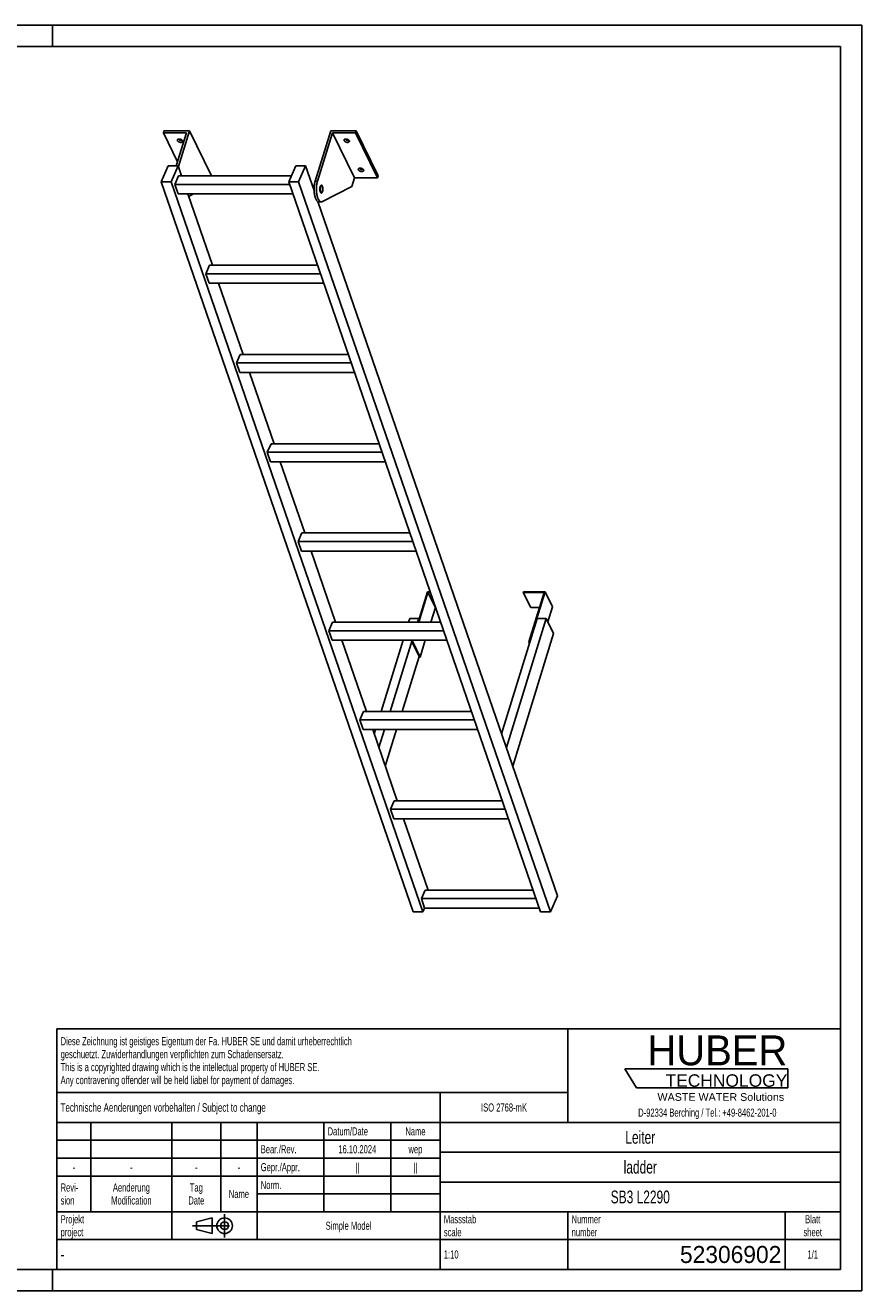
# Model space of a CAD drawing. Header units: millimetres. Extents: x 0 to 4200, y 0 to 2970.
# Tile 2 of 2: x 2236 to 4200, y 0 to 2970. Entities that reach past the tile are written whole.
import ezdxf

# ---------------------------------------------------------------- set-up
doc = ezdxf.new("R2010")
doc.units = ezdxf.units.MM
doc.header["$LTSCALE"] = 231
doc.linetypes.add('CENTER', pattern=[0.6, 0.375, -0.075, 0.075, -0.075])
doc.layers.get('0').update_dxf_attribs({"linetype": 'CONTINUOUS'})
doc.layers.add('005_AXIS', color=7, linetype='CONTINUOUS')
doc.layers.add('HUBER_Logo_BL1', color=7, linetype='CONTINUOUS')
doc.styles.get("Standard").update_dxf_attribs({"font": 'txt', "width": 0.7})
doc.styles.add('TEXTSTYLE_2', font='txt')
doc.styles.add('TEXTSTYLE_3', font='arial.ttf')
doc.styles.add('TEXTSTYLE_5', font='txt', dxfattribs={"width": 0.8})
doc.styles.add('TEXTSTYLE_6', font='txt')

# ---------------------------------------------------------------- blocks, each defined once
blk = doc.blocks.new('HUBER_LOGO_BL1', base_point=(3837.5, 503.7))
at = {"layer": 'HUBER_Logo_BL1', "color": 5, "linetype": 'Continuous'}
for p, q in [((4026.4, 521), (3643.9, 521)), ((3643.9, 521), (3670.9, 476)), ((4026.4, 521), (4026.4, 476)), ((3670.9, 476), (4026.4, 476))]:
    blk.add_line(p, q, dxfattribs=at)
at = {"layer": 'HUBER_Logo_BL1', "color": 2, "linetype": 'Continuous', "attachment_point": 3, "line_spacing_factor": 0.78}
for s, insert, char_height, width, style in [('HUBER\\P\\fArial;\\H29.25;TECHNOLOGY ', (4025.4, 599.1), 70.2, 387.672, 'TEXTSTYLE_2'), ('WASTE WATER Solutions', (4018, 463.6), 18, 297.033, 'TEXTSTYLE_3')]:
    blk.add_mtext(s, dxfattribs=dict(at, insert=insert, char_height=char_height, width=width, style=style))
at = {"layer": 'HUBER_Logo_BL1', "color": 2, "linetype": 'Continuous', "insert": (3837.5, 427.4), "char_height": 19, "width": 810.893, "attachment_point": 2, "line_spacing_factor": 0.96}
blk.add_mtext('D-92334 Berching / Tel.: +49-8462-201-0', dxfattribs=at)
blk = doc.blocks.new('PROJEKTIONSMETHODE_1_BL2', base_point=(2680, 152.5))
at = {"color": 2, "linetype": 'CENTER'}
for p, q in [((2703.8, 180), (2703.8, 125)), ((2628.7, 152.5), (2731.3, 152.5))]:
    blk.add_line(p, q, dxfattribs=at)
at = {"color": 2, "linetype": 'Continuous'}
for p, q in [((2637.8, 161.7), (2674.5, 170.8)), ((2637.8, 143.3), (2637.8, 161.7)), ((2674.5, 134.2), (2674.5, 170.8)), ((2637.8, 143.3), (2674.5, 134.2))]:
    blk.add_line(p, q, dxfattribs=at)
for radius in [18.3, 9.17]:
    blk.add_circle((2703.8, 152.5), radius, dxfattribs=at)
blk = doc.blocks.new('*T11')
at = {"color": 3, "linetype": 'Continuous'}
for p, q in [((0, 0), (1840, 0)), ((0, 0), (0, -565)), ((1200, 0), (1200, -220)), ((1840, 0), (1840, -565)), ((0, -150), (1200, -150)), ((900, -150), (900, -565)), ((0, -220), (1840, -220)), ((80, -220), (80, -430)), ((270, -220), (270, -495)), ((385, -220), (385, -430)), ((470, -220), (470, -495)), ((627, -220), (627, -430)), ((784, -220), (784, -430)), ((0, -262), (900, -262)), ((900, -290), (1840, -290)), ((0, -304), (900, -304)), ((0, -346), (900, -346)), ((900, -360), (1840, -360)), ((470, -388), (900, -388)), ((0, -430), (1840, -430)), ((1200, -430), (1200, -565)), ((1710, -430), (1710, -565)), ((0, -495), (1840, -495)), ((0, -565), (1840, -565))]:
    blk.add_line(p, q, dxfattribs=at)
at = {"color": 2, "linetype": 'Continuous', "line_spacing_factor": 0.96}
for s, insert, char_height, width, attachment_point in [('Diese Zeichnung ist geistiges Eigentum der Fa. HUBER SE und damit urheberrechtlich \\Pgeschuetzt. Zuwiderhandlungen verpflichten zum Schadensersatz.\\PThis is a copyrighted drawing which is the intellectual property of HUBER SE.\\PAny contravening offender will be held liabel for payment of damages.', (8.75, -19.9), 19, 2214.8571, 1), ('Technische Aenderungen vorbehalten / Subject to change', (8.75, -175), 20, 1524.7619, 1), ('ISO 2768-mK', (1050, -175.5), 19, 332.9524, 2), ('Datum/Date', (635.75, -231.5), 19, 292.2381, 1), ('Name', (842, -231.5), 19, 126.6667, 2), ('Leiter', (1370, -240), 30, 240, 2), ('Bear./Rev.', (478.75, -273.5), 19, 272.3333, 1), ('16.10.2024', (705.5, -273.5), 19, 273.2381, 2), ('wep', (842, -273.5), 19, 99.5238, 2), ('-', (40, -315.5), 19, 34.381, 2), ('-', (175, -315.5), 19, 34.381, 2), ('-', (327.5, -315.5), 19, 34.381, 2), ('-', (427.5, -315.5), 19, 34.381, 2), ('Gepr./Appr.', (478.75, -315.5), 19, 299.4762, 1), ('||', (705.5, -315.5), 19, 50.6667, 2), ('||', (842, -315.5), 19, 50.6667, 2), ('ladder', (1370, -310), 30, 251.4286, 2), ('Revi-\\Psion', (8.75, -363.3), 19, 138.4286, 1), ('Aenderung\\PModification', (175, -363.3), 19, 303.0952, 2), ('Tag\\PDate', (327.5, -363.3), 19, 117.619, 2), ('Name', (427.5, -378.5), 19, 126.6667, 2), ('Norm. ', (478.75, -357.5), 19, 175.5238, 1), ('SB3 L2290', (1370, -380), 30, 422.8571, 2), ('Projekt\\Pproject', (8.75, -437.8), 19, 183.6667, 1), ('Massstab\\Pscale', (908.75, -437.8), 19, 224.381, 1), ('Nummer\\Pnumber', (1208.75, -437.8), 19, 186.381, 1), ('Blatt\\Psheet', (1775, -437.8), 19, 137.5238, 2), ('Simple Model', (685, -453), 19, 328.4286, 2), ('1:10', (908.75, -520.5), 19, 94.0952, 1), ('1/1', (1775, -520.5), 19, 79.619, 2)]:
    blk.add_mtext(s, dxfattribs=dict(at, insert=insert, char_height=char_height, width=width, attachment_point=attachment_point))
for s, insert, char_height, width, attachment_point, style in [('-', (8.75, -517.5), 25, 18.3333, 1, 'TEXTSTYLE_5'), ('52306902', (1701.25, -510), 40, 586.6667, 3, 'TEXTSTYLE_6')]:
    blk.add_mtext(s, dxfattribs=dict(at, insert=insert, char_height=char_height, width=width, attachment_point=attachment_point, style=style))

msp = doc.modelspace()

# ---------------------------------------------------------------- linework, layer by layer
at = {"color": 7, "linetype": 'Continuous'}
for p, q in [((0, 2970), (4200, 2970)), ((4200, 0), (4200, 2970)), ((2614.433, 2717.757), (2560.09, 2717.757)), ((2614.433, 2717.757), (2590.507, 2640.335)), ((2595.379, 2638.217), (2621.411, 2722.457)), ((2916.441, 2604.174), (2952.993, 2722.457)), ((2957.067, 2717.757), (2921.968, 2604.174)), ((3008.924, 2612.083), (2957.067, 2717.757)), ((3011.41, 2717.757), (2957.067, 2717.757)), ((2555.014, 2602.516), (2571.621, 2640.335)), ((2571.621, 2640.335), (2594.648, 2640.335)), ((2594.648, 2640.335), (2578.04, 2602.516)), ((2587.141, 2596.509), (2595.882, 2616.414)), ((2602.908, 2616.414), (2594.648, 2640.335)), ((2860.462, 2616.414), (2595.882, 2616.414)), ((2673.268, 2616.783), (2673.154, 2616.414)), ((2854.359, 2602.516), (2870.966, 2640.335)), ((2870.966, 2640.335), (2893.993, 2640.335)), ((2893.993, 2640.335), (2877.385, 2602.516)), ((2913.971, 2582.482), (2893.993, 2640.335)), ((3146.689, 889.162), (2555.014, 2602.516)), ((2578.04, 2602.516), (2555.014, 2602.516)), ((3169.715, 889.162), (2578.04, 2602.516)), ((2594.892, 2574.064), (2587.141, 2596.509)), ((2856.433, 2596.509), (2587.141, 2596.509)), ((3446.033, 889.162), (2854.359, 2602.516)), ((2877.385, 2602.516), (2854.359, 2602.516)), ((3469.06, 889.162), (2877.385, 2602.516)), ((3002.723, 2592.017), (2933.429, 2556.119)), ((3008.924, 2612.083), (3002.723, 2592.017)), ((3008.924, 2612.083), (3063.267, 2612.083)), ((2594.892, 2574.064), (2864.184, 2574.064)), ((2675.253, 2406.921), (2617.533, 2574.064)), ((2630.96, 2574.064), (2619.571, 2568.163)), ((3485.667, 926.98), (2923.02, 2556.278)), ((2925.593, 2555.526), (2931.119, 2555.526)), ((2659.486, 2387.016), (2668.226, 2406.921)), ((2921.904, 2406.921), (2668.226, 2406.921)), ((2928.778, 2387.016), (2659.486, 2387.016)), ((2667.237, 2364.57), (2659.486, 2387.016)), ((2667.237, 2364.57), (2936.529, 2364.57)), ((2747.597, 2197.428), (2689.878, 2364.57)), ((2731.83, 2177.523), (2740.571, 2197.428)), ((2739.581, 2155.077), (2731.83, 2177.523)), ((3001.122, 2177.523), (2731.83, 2177.523)), ((2994.248, 2197.428), (2740.571, 2197.428)), ((2739.581, 2155.077), (3008.873, 2155.077)), ((2819.942, 1987.935), (2762.222, 2155.077)), ((2812.915, 1987.935), (2804.175, 1968.03)), ((2811.926, 1945.584), (2804.175, 1968.03)), ((3073.467, 1968.03), (2804.175, 1968.03)), ((3066.593, 1987.935), (2812.915, 1987.935)), ((2811.926, 1945.584), (3081.218, 1945.584)), ((2892.286, 1778.441), (2834.567, 1945.584)), ((2885.26, 1778.441), (2876.519, 1758.537)), ((3145.811, 1758.537), (2876.519, 1758.537)), ((2884.27, 1736.091), (2876.519, 1758.537)), ((3138.937, 1778.441), (2885.26, 1778.441)), ((2884.27, 1736.091), (3153.562, 1736.091)), ((2964.631, 1568.948), (2906.911, 1736.091)), ((3180.111, 1640.254), (3158.076, 1568.948)), ((3159.918, 1568.948), (3181.469, 1638.687)), ((3186.658, 1640.254), (3180.111, 1640.254)), ((3181.469, 1638.687), (3187.199, 1638.687)), ((3181.469, 1638.687), (3198.857, 1603.255)), ((3405.771, 1640.254), (3405.287, 1638.687)), ((3405.287, 1638.687), (3422.674, 1603.255)), ((3405.287, 1638.687), (3454.103, 1638.687)), ((3456.43, 1640.254), (3405.771, 1640.254)), ((3454.103, 1638.687), (3418.277, 1522.755)), ((3420.12, 1522.755), (3456.43, 1640.254)), ((3456.43, 1640.254), (3473.817, 1604.822)), ((3462.993, 1569.796), (3473.817, 1604.822)), ((3188.255, 1568.948), (3198.857, 1603.255)), ((3198.857, 1603.255), (3199.435, 1603.255)), ((3437.985, 1577.588), (3354.399, 1307.103)), ((3459.17, 1577.588), (3365.579, 1274.728)), ((3422.674, 1603.255), (3443.154, 1603.255)), ((3459.17, 1577.588), (3437.985, 1577.588)), ((3476.557, 1542.156), (3459.17, 1577.588)), ((2957.604, 1568.948), (2948.864, 1549.044)), ((2956.615, 1526.598), (2948.864, 1549.044)), ((3218.156, 1549.044), (2948.864, 1549.044)), ((3211.282, 1568.948), (2957.604, 1568.948)), ((2956.615, 1526.598), (3225.907, 1526.598)), ((3036.975, 1359.455), (2979.256, 1526.598)), ((3144.989, 1526.598), (3143.801, 1522.755)), ((3143.801, 1522.755), (3161.189, 1487.323)), ((3143.801, 1522.755), (3145.643, 1522.755)), ((3145.643, 1522.755), (3146.831, 1526.598)), ((3145.643, 1522.755), (3163.031, 1487.323)), ((3163.031, 1487.323), (3175.168, 1526.598)), ((3380.534, 1231.424), (3476.557, 1542.156)), ((3418.277, 1522.755), (3419.973, 1519.3)), ((3418.277, 1522.755), (3420.12, 1522.755)), ((3420.12, 1522.755), (3420.685, 1521.603)), ((3161.189, 1487.323), (3163.031, 1487.323)), ((3029.949, 1359.455), (3021.208, 1339.551)), ((3028.959, 1317.105), (3021.208, 1339.551)), ((3290.5, 1339.551), (3021.208, 1339.551)), ((3283.626, 1359.455), (3029.949, 1359.455)), ((3028.959, 1317.105), (3298.251, 1317.105)), ((3109.32, 1149.962), (3051.6, 1317.105)), ((3102.293, 1149.962), (3093.553, 1130.058)), ((3362.845, 1130.058), (3093.553, 1130.058)), ((3101.304, 1107.612), (3093.553, 1130.058)), ((3355.971, 1149.962), (3102.293, 1149.962)), ((3101.304, 1107.612), (3370.596, 1107.612)), ((3181.664, 940.469), (3123.945, 1107.612)), ((3174.638, 940.469), (3165.897, 920.565)), ((3428.315, 940.469), (3174.638, 940.469)), ((3485.667, 926.98), (3469.06, 889.162)), ((3435.189, 920.565), (3165.897, 920.565)), ((3173.648, 898.119), (3165.897, 920.565)), ((3173.648, 898.119), (3169.715, 889.162)), ((3173.648, 898.119), (3442.94, 898.119)), ((3169.715, 889.162), (3146.689, 889.162)), ((3469.06, 889.162), (3446.033, 889.162)), ((0, 0), (4200, 0))]:
    msp.add_line(p, q, dxfattribs=at)
at = {"color": 3, "linetype": 'Continuous'}
for p, q in [((4200, 2970), (0, 2970)), ((2300, 2970), (2300, 2920)), ((4200, 2970), (4200, 0)), ((2300, 0), (2300, 50)), ((4200, 0), (0, 0))]:
    msp.add_line(p, q, dxfattribs=at)
at = {"color": 5, "linetype": 'Continuous'}
for p, q in [((4150, 2920), (50, 2920)), ((4150, 50), (4150, 2920)), ((50, 50), (4150, 50))]:
    msp.add_line(p, q, dxfattribs=at)
at = {"color": 9, "linetype": 'Continuous'}
msp.add_line((2916.441, 2604.174), (2921.968, 2604.174), dxfattribs=at)
at = {"color": 7, "linetype": 'Continuous'}
for points, knots in [([(2916.441, 2604.174), (2915.712, 2601.814), (2914.597, 2596.724), (2913.83, 2588.765), (2913.922, 2580.559), (2914.726, 2573.873), (2915.821, 2568.909), (2916.809, 2565.599), (2917.966, 2562.674), (2919.269, 2560.186), (2920.697, 2558.179), (2922.235, 2556.688), (2923.872, 2555.748), (2925.04, 2555.526), (2925.593, 2555.526)], [0, 0, 0, 0, 0.1393862, 0.29277846, 0.4502733, 0.60148396, 0.67169736, 0.73686463, 0.79613081, 0.84889737, 0.8949307, 0.93453671, 0.96882886, 1, 1, 1, 1]), ([(2921.968, 2604.174), (2921.238, 2601.814), (2920.123, 2596.724), (2919.356, 2588.765), (2919.449, 2580.559), (2920.252, 2573.873), (2921.347, 2568.909), (2922.336, 2565.599), (2923.492, 2562.674), (2924.795, 2560.186), (2926.224, 2558.179), (2927.761, 2556.688), (2929.398, 2555.748), (2930.566, 2555.526), (2931.119, 2555.526)], [0, 0, 0, 0, 0.1393862, 0.29277846, 0.4502733, 0.60148396, 0.67169736, 0.73686463, 0.79613081, 0.84889737, 0.8949307, 0.93453671, 0.96882886, 1, 1, 1, 1]), ([(2931.119, 2555.526), (2931.509, 2555.526), (2932.313, 2555.632), (2933.064, 2555.93), (2933.429, 2556.119)], [0, 0, 0, 0, 0.48713237, 1, 1, 1, 1])]:
    msp.add_open_spline(points, degree=3, knots=knots, dxfattribs=at)
at = {"layer": '005_AXIS', "color": 7, "linetype": 'Continuous'}
for p, q in [((2561.542, 2722.457), (2560.09, 2717.757)), ((2560.09, 2717.757), (2593.435, 2649.808)), ((2621.411, 2722.457), (2561.542, 2722.457)), ((2673.268, 2616.783), (2621.411, 2722.457)), ((3012.862, 2722.457), (2952.993, 2722.457)), ((3012.862, 2722.457), (3011.41, 2717.757)), ((3063.267, 2612.083), (3011.41, 2717.757)), ((3064.719, 2616.783), (3012.862, 2722.457)), ((3064.719, 2616.783), (3063.267, 2612.083)), ((2914.287, 2593.026), (2910.33, 2593.026)), ((2931.119, 2593.026), (2929.014, 2593.026)), ((2931.119, 2578.026), (2929.016, 2578.026)), ((3138.64, 1577.588), (3135.971, 1568.948)), ((3138.64, 1577.588), (3159.825, 1577.588)), ((3159.825, 1577.588), (3157.155, 1568.948)), ((3160.39, 1576.436), (3159.825, 1577.588)), ((3122.883, 1526.598), (3071.232, 1359.455)), ((3144.068, 1526.598), (3092.417, 1359.455)), ((3120.753, 1359.455), (3160.624, 1488.475)), ((3058.145, 1317.105), (3055.054, 1307.103)), ((3079.33, 1317.105), (3066.234, 1274.728)), ((3081.189, 1231.424), (3107.666, 1317.105))]:
    msp.add_line(p, q, dxfattribs=at)
for points, knots in [([(2592.965, 2701.028), (2593.026, 2701.225), (2593.213, 2701.613), (2593.656, 2702.112), (2594.247, 2702.522), (2595.252, 2702.96), (2596.781, 2703.212), (2598.768, 2703.085), (2600.798, 2702.558), (2602.663, 2701.682), (2604.179, 2700.547), (2604.923, 2699.597), (2605.163, 2699.109)], [0, 0, 0, 0, 0.0431793, 0.08863396, 0.13810718, 0.19258204, 0.31675069, 0.45771902, 0.606659, 0.75286298, 0.88624341, 1, 1, 1, 1]), ([(2604.558, 2700.017), (2603.792, 2699.8), (2602.068, 2699.673), (2599.499, 2700.154), (2597.107, 2701.206), (2595.755, 2702.283), (2595.245, 2702.895)], [0, 0, 0, 0, 0.23498903, 0.49999164, 0.7649988, 1, 1, 1, 1]), ([(2984.416, 2701.028), (2984.477, 2701.225), (2984.664, 2701.613), (2985.107, 2702.112), (2985.698, 2702.522), (2986.703, 2702.96), (2988.232, 2703.212), (2990.219, 2703.085), (2992.248, 2702.558), (2994.114, 2701.682), (2995.63, 2700.547), (2996.374, 2699.597), (2996.614, 2699.109)], [0, 0, 0, 0, 0.0431793, 0.08863396, 0.13810718, 0.19258204, 0.31675069, 0.45771902, 0.606659, 0.75286298, 0.88624341, 1, 1, 1, 1]), ([(2996.009, 2700.017), (2995.243, 2699.8), (2993.519, 2699.673), (2990.95, 2700.154), (2988.558, 2701.206), (2987.206, 2702.283), (2986.696, 2702.895)], [0, 0, 0, 0, 0.23498903, 0.49999164, 0.7649988, 1, 1, 1, 1]), ([(2593.189, 2699.109), (2593.037, 2699.418), (2592.824, 2700.054), (2592.874, 2700.731), (2592.965, 2701.028)], [0, 0, 0, 0, 0.52598929, 1, 1, 1, 1]), ([(2605.386, 2697.189), (2605.325, 2696.992), (2605.139, 2696.604), (2604.696, 2696.105), (2604.104, 2695.695), (2603.1, 2695.257), (2601.571, 2695.005), (2599.583, 2695.132), (2597.554, 2695.659), (2595.688, 2696.536), (2594.173, 2697.67), (2593.428, 2698.62), (2593.189, 2699.109)], [0, 0, 0, 0, 0.0431793, 0.08863396, 0.13810718, 0.19258204, 0.31675069, 0.45771902, 0.606659, 0.75286298, 0.88624341, 1, 1, 1, 1]), ([(2605.163, 2699.109), (2605.315, 2698.799), (2605.527, 2698.163), (2605.478, 2697.487), (2605.386, 2697.189)], [0, 0, 0, 0, 0.52598929, 1, 1, 1, 1]), ([(2984.64, 2699.109), (2984.488, 2699.418), (2984.275, 2700.054), (2984.325, 2700.731), (2984.416, 2701.028)], [0, 0, 0, 0, 0.52598929, 1, 1, 1, 1]), ([(2996.837, 2697.189), (2996.776, 2696.992), (2996.59, 2696.604), (2996.147, 2696.105), (2995.555, 2695.695), (2994.55, 2695.257), (2993.022, 2695.005), (2991.034, 2695.132), (2989.005, 2695.659), (2987.139, 2696.536), (2985.623, 2697.67), (2984.879, 2698.62), (2984.64, 2699.109)], [0, 0, 0, 0, 0.0431793, 0.08863396, 0.13810718, 0.19258204, 0.31675069, 0.45771902, 0.606659, 0.75286298, 0.88624341, 1, 1, 1, 1]), ([(2996.614, 2699.109), (2996.766, 2698.799), (2996.978, 2698.163), (2996.929, 2697.487), (2996.837, 2697.189)], [0, 0, 0, 0, 0.52598929, 1, 1, 1, 1]), ([(3018.194, 2630.731), (3018.042, 2631.041), (3017.829, 2631.677), (3017.879, 2632.353), (3017.971, 2632.651)], [0, 0, 0, 0, 0.52598929, 1, 1, 1, 1]), ([(3017.971, 2632.651), (3018.032, 2632.848), (3018.218, 2633.236), (3018.661, 2633.735), (3019.253, 2634.145), (3020.257, 2634.583), (3021.786, 2634.835), (3023.774, 2634.708), (3025.803, 2634.181), (3027.669, 2633.304), (3029.184, 2632.17), (3029.929, 2631.22), (3030.168, 2630.731)], [0, 0, 0, 0, 0.0431793, 0.08863396, 0.13810718, 0.19258204, 0.31675069, 0.45771902, 0.606659, 0.75286298, 0.88624341, 1, 1, 1, 1]), ([(3030.391, 2628.812), (3030.331, 2628.615), (3030.144, 2628.227), (3029.701, 2627.728), (3029.11, 2627.318), (3028.105, 2626.88), (3026.576, 2626.628), (3024.589, 2626.755), (3022.559, 2627.282), (3020.694, 2628.158), (3019.178, 2629.293), (3018.434, 2630.243), (3018.194, 2630.731)], [0, 0, 0, 0, 0.0431793, 0.08863396, 0.13810718, 0.19258204, 0.31675069, 0.45771902, 0.606659, 0.75286298, 0.88624341, 1, 1, 1, 1]), ([(3029.563, 2631.64), (3028.797, 2631.423), (3027.073, 2631.296), (3024.505, 2631.777), (3022.112, 2632.829), (3020.761, 2633.906), (3020.25, 2634.518)], [0, 0, 0, 0, 0.23498903, 0.49999164, 0.7649988, 1, 1, 1, 1]), ([(3030.168, 2630.731), (3030.32, 2630.422), (3030.533, 2629.786), (3030.483, 2629.109), (3030.391, 2628.812)], [0, 0, 0, 0, 0.52598929, 1, 1, 1, 1]), ([(2931.119, 2594.776), (2930.931, 2594.776), (2930.529, 2594.691), (2929.976, 2594.337), (2929.462, 2593.781), (2928.792, 2592.718), (2928.138, 2590.959), (2927.65, 2588.498), (2927.463, 2585.766), (2927.596, 2583.011), (2928.034, 2580.487), (2928.554, 2578.945), (2928.88, 2578.28)], [0, 0, 0, 0, 0.03139335, 0.06653601, 0.10789212, 0.15653911, 0.27536242, 0.41788483, 0.57383791, 0.73088448, 0.87653102, 1, 1, 1, 1]), ([(2931.119, 2593.026), (2930.966, 2593.026), (2930.64, 2592.957), (2930.192, 2592.67), (2929.776, 2592.219), (2929.232, 2591.357), (2928.702, 2589.932), (2928.306, 2587.936), (2928.155, 2585.72), (2928.262, 2583.487), (2928.618, 2581.44), (2929.039, 2580.19), (2929.303, 2579.651)], [0, 0, 0, 0, 0.03139335, 0.06653605, 0.10789216, 0.1565391, 0.27536243, 0.41788486, 0.57383792, 0.73088446, 0.87653101, 1, 1, 1, 1]), ([(2933.358, 2592.772), (2933.212, 2593.069), (2932.909, 2593.603), (2932.362, 2594.254), (2931.766, 2594.673), (2931.324, 2594.776), (2931.119, 2594.776)], [0, 0, 0, 0, 0.31594817, 0.58208431, 0.8045575, 1, 1, 1, 1]), ([(2932.934, 2591.401), (2932.816, 2591.642), (2932.57, 2592.075), (2932.127, 2592.603), (2931.643, 2592.943), (2931.285, 2593.026), (2931.119, 2593.026)], [0, 0, 0, 0, 0.31594886, 0.58208429, 0.80455743, 1, 1, 1, 1]), ([(2931.119, 2576.276), (2931.307, 2576.276), (2931.709, 2576.361), (2932.262, 2576.716), (2932.775, 2577.271), (2933.446, 2578.335), (2934.1, 2580.093), (2934.588, 2582.554), (2934.774, 2585.287), (2934.642, 2588.041), (2934.204, 2590.565), (2933.684, 2592.107), (2933.358, 2592.772)], [0, 0, 0, 0, 0.03139335, 0.06653601, 0.10789212, 0.15653911, 0.27536242, 0.41788483, 0.57383791, 0.73088448, 0.87653102, 1, 1, 1, 1]), ([(2931.119, 2578.026), (2931.272, 2578.026), (2931.597, 2578.095), (2932.046, 2578.382), (2932.462, 2578.833), (2933.006, 2579.695), (2933.536, 2581.121), (2933.931, 2583.116), (2934.083, 2585.332), (2933.975, 2587.565), (2933.62, 2589.612), (2933.199, 2590.862), (2932.934, 2591.401)], [0, 0, 0, 0, 0.03139335, 0.06653605, 0.10789216, 0.1565391, 0.27536243, 0.41788486, 0.57383792, 0.73088446, 0.87653101, 1, 1, 1, 1]), ([(2928.88, 2578.28), (2929.026, 2577.983), (2929.329, 2577.45), (2929.876, 2576.798), (2930.472, 2576.379), (2930.914, 2576.276), (2931.119, 2576.276)], [0, 0, 0, 0, 0.31594817, 0.58208431, 0.8045575, 1, 1, 1, 1]), ([(2929.303, 2579.651), (2929.422, 2579.41), (2929.668, 2578.978), (2930.111, 2578.45), (2930.595, 2578.11), (2930.953, 2578.026), (2931.119, 2578.026)], [0, 0, 0, 0, 0.31594886, 0.58208429, 0.80455743, 1, 1, 1, 1])]:
    msp.add_open_spline(points, degree=3, knots=knots, dxfattribs=at)

# ---------------------------------------------------------------- block references
msp.add_blockref('*T11', (2310, 615))
at = {"color": 2, "linetype": 'Continuous'}
msp.add_blockref('PROJEKTIONSMETHODE_1_BL2', (2680, 152.5), dxfattribs=at)
at = {"layer": 'HUBER_Logo_BL1'}
msp.add_blockref('HUBER_LOGO_BL1', (3837.497, 503.742), dxfattribs=at)

doc.saveas('drawing.dxf')
